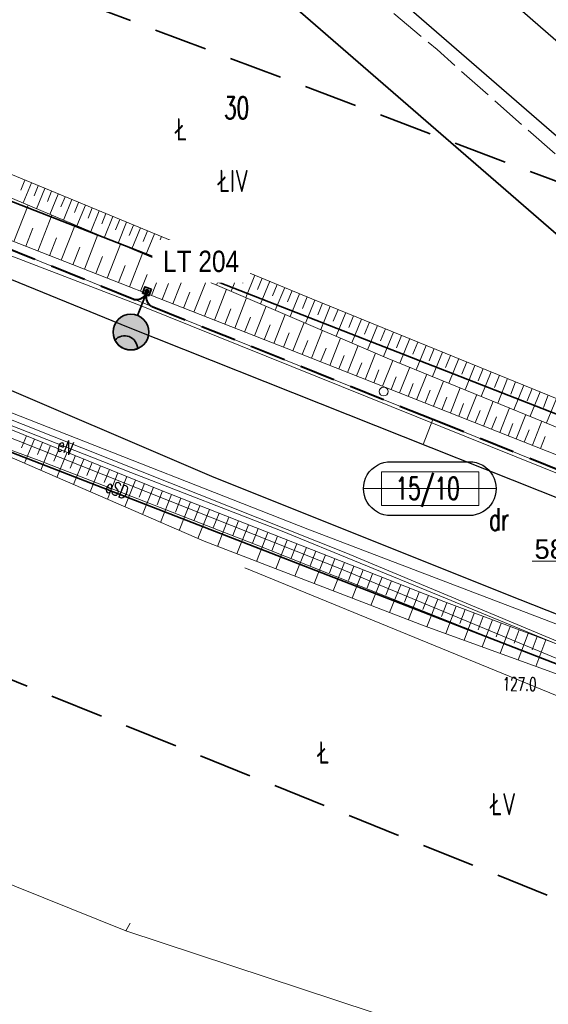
# Model space of a CAD drawing. Header units: metres. Extents: x 6496648 to 6497944, y 5962794 to 5963351.
# Tile 32 of 91: x 6497065 to 6497095, y 5963055 to 5963110. Entities that reach past the tile are written whole.
import ezdxf
from ezdxf import colors
from ezdxf.entities.mleader import LeaderData, LeaderLine
from ezdxf.math import Vec2, Vec3

# ---------------------------------------------------------------- set-up
doc = ezdxf.new("R2010")
doc.units = ezdxf.units.M
doc.header["$MEASUREMENT"] = 0
doc.linetypes.add('L_0_04', pattern=[1.5, 1, -0.5])
doc.linetypes.add('mz2.0_0.5', pattern=[2.5, 2, -0.5])
doc.layers.get('0').update_dxf_attribs({"color": 8, "linetype": 'CONTINUOUS', "lineweight": 13})
doc.layers.get('DEFPOINTS').update_dxf_attribs({"linetype": 'CONTINUOUS', "lineweight": 0})
for name, color, linetype, lineweight in [('000_INNE__NIEZYDENTYFIKOWANE_', 8, 'CONTINUOUS', 13), ('209_OPIS_KONTURU_KLASYFIKACYJNEGO', 8, 'CONTINUOUS', 13), ('210_OZNACZENIE_UzYTKU', 8, 'CONTINUOUS', 13), ('211_NR_DZIAlKI', 7, 'CONTINUOUS', 25), ('217_GRANICA_KONTURU_KLASYFIKCYJNEGO', 8, 'CONTINUOUS', 13), ('218_GRANICA_UzYTKU', 8, 'CONTINUOUS', 13), ('219_LINIA_GRANICY', 3, 'CONTINUOUS', 35), ('E_działki', 96, 'CONTINUOUS', 30), ('E_proj_opisy_ośw', 1, 'CONTINUOUS', 13), ('E_proj_opisy_ośw.', 7, 'CONTINUOUS', 13), ('E_proj_ośw_latarnia', 1, 'CONTINUOUS', 35), ('E_proj_ośw_linia_obw. 200', 1, 'L_0_04', 40), ('JEZDNIA__POWIERZCHNIA_', 8, 'CONTINUOUS', 25), ('OGRODZENIE_TRWAlE__LINIA_', 8, 'CONTINUOUS', 13), ('PRZEWoD_ELEKTROENERGETYCZNY__LINIA_', 1, 'CONTINUOUS', 13), ('PRZEWoD_ELEKTROENERGETYCZNY__LINIA__ATR1', 1, 'CONTINUOUS', 13), ('PRZEWoD_KANALIZACYJNY__LINIA_', 36, 'CONTINUOUS', 13), ('PRZEWoD_TELEKOMUNIKACYJNY__LINIA_', 30, 'CONTINUOUS', 13), ('PRZEWoD_WODOCIaGOWY__LINIA_', 5, 'CONTINUOUS', 13), ('przewód telekomunikacyjny - projektowany lub w budowie (linia) - ob. projektowany', 30, 'mz2.0_0.5', 13), ('PUNKT_WYSOKOsCIOWY_NATURALNY_ATR2', 8, 'CONTINUOUS', 13), ('SKARPA_NIEUMOCNIONA__POWIERZCHNIA_', 8, 'CONTINUOUS', 13), ('slup__punkt_', 8, 'CONTINUOUS', 13), ('ZAKRES', 190, 'L_0_04', 35)]:
    doc.layers.add(name, color=color, linetype=linetype, lineweight=lineweight)
doc.layers.add('E_pomocnicza', color=3, linetype='CONTINUOUS', lineweight=13, plot=False)
doc.styles.add('Andy', font='arial.ttf', dxfattribs={"height": 2})
doc.styles.add('Narrow', font='ARIALN.TTF', dxfattribs={"height": 2})
doc.styles.get("Standard").update_dxf_attribs({"font": 'simplex.shx'})

# ---------------------------------------------------------------- blocks, each defined once
blk = doc.blocks.new('A$C5E955987')
at = {"layer": 'E_proj_ośw_latarnia'}
h = blk.add_hatch(color=7, dxfattribs=at)
h.dxf.hatch_style = 1
h.paths.add_polyline_path([(3.223, 1.824, 1), (3.408, 1.892, 1)], flags=0)
h.paths.add_polyline_path([(3.2, 1.606), (3.567, 1.742), (3.431, 2.111), (3.064, 1.976)])
h.paths.add_polyline_path([(3.223, 1.824, -1), (3.408, 1.892, -1)], flags=16)
h.paths.add_polyline_path([(0.071, 1.38, -0.683546), (0.557, 0.106, 0.679532), (1.952, 1.355, 0.687575)])
h = blk.add_hatch(color=7, dxfattribs=at)
h.dxf.hatch_style = 1
h.paths.add_polyline_path([(3.223, 1.824, 1), (3.408, 1.892, 1)])
blk.add_hatch(color=256, dxfattribs=at).paths.add_polyline_path([(0.071, 1.38, 0.389707), (0.557, 0.106), (0.557, 0.106, 0.683546)])
at = {"layer": 'E_proj_ośw_latarnia', "flags": 128}
blk.add_lwpolyline([(3.132, 1.791), (1.952, 1.355)], dxfattribs=at)
at = {"layer": 'E_proj_ośw_latarnia'}
blk.add_lwpolyline([(3.567, 1.742), (3.2, 1.606), (3.064, 1.976), (3.431, 2.111)], close=True, dxfattribs=at)
blk.add_lwpolyline([(0.071, 1.38, 0.389707), (0.557, 0.106), (0.557, 0.106, 0.683546)], format="xyb", close=True, dxfattribs=at)
for centre, radius in [((1.007, 1.007), 1.007), ((3.315, 1.858), 0.0984)]:
    blk.add_circle(centre, radius, dxfattribs=at)
blk = doc.blocks.new('*U21')
at = {"linetype": 'Continuous', "flags": 128}
blk.add_lwpolyline([(0.393, -1.118, -1.023376), (0.393, 1.118), (3.637, 1.118, -1.000213), (3.637, -1.118)], format="xyb", close=True, dxfattribs=at)
at = {"layer": 'E_pomocnicza', "color": 7, "lineweight": 0, "flags": 128}
for points in [[(0, 0.696), (0, -0.696), (4.03, -0.696), (4.03, 0.696), (0, 0.696)], [(-0.734, 0), (4.755, 0)]]:
    blk.add_lwpolyline(points, dxfattribs=at)
blk = doc.blocks.new('_None')
blk = doc.blocks.new('_Oblique')
at = {"color": 0, "linetype": 'ByBlock', "lineweight": -2}
blk.add_line((-0.5, -0.5), (0.5, 0.5), dxfattribs=at)

msp = doc.modelspace()

# ---------------------------------------------------------------- linework, layer by layer
at = {"layer": '000_INNE__NIEZYDENTYFIKOWANE_', "flags": 128}
for points in [[(6497065.11, 5963101.02), (6497064.88, 5963100.46)], [(6497065.48, 5963100.87), (6497065.02, 5963099.74)], [(6497065.86, 5963100.71), (6497065.63, 5963100.15)], [(6497066.24, 5963100.56), (6497065.77, 5963099.42)], [(6497066.61, 5963100.4), (6497066.38, 5963099.83)], [(6497066.99, 5963100.24), (6497066.52, 5963099.1)], [(6497064.49, 5963097.57), (6497065.29, 5963099.62)], [(6497067.37, 5963100.09), (6497067.14, 5963099.52)], [(6497067.75, 5963099.93), (6497067.28, 5963098.78)], [(6497068.13, 5963099.77), (6497067.9, 5963099.2)], [(6497068.52, 5963099.61), (6497068.04, 5963098.46)], [(6497065.84, 5963097.04), (6497066.63, 5963099.06)], [(6497068.9, 5963099.46), (6497068.66, 5963098.88)], [(6497069.28, 5963099.3), (6497068.81, 5963098.14)], [(6497069.67, 5963099.14), (6497069.43, 5963098.56)], [(6497067.16, 5963096.53), (6497067.93, 5963098.51)], [(6497070.06, 5963098.98), (6497069.58, 5963097.82)], [(6497070.44, 5963098.82), (6497070.2, 5963098.23)], [(6497070.83, 5963098.66), (6497070.35, 5963097.49)], [(6497065.17, 5963097.31), (6497065.56, 5963098.32)], [(6497068.46, 5963096.02), (6497069.22, 5963097.96)], [(6497071.22, 5963098.5), (6497070.98, 5963097.91)], [(6497071.61, 5963098.34), (6497071.12, 5963097.16)], [(6497072, 5963098.17), (6497071.76, 5963097.58)], [(6497072.39, 5963098.01), (6497071.91, 5963096.83)], [(6497066.5, 5963096.78), (6497066.89, 5963097.78)], [(6497069.74, 5963095.52), (6497070.49, 5963097.43)], [(6497072.79, 5963097.85), (6497072.54, 5963097.26)], [(6497073.18, 5963097.69), (6497072.69, 5963096.5)], [(6497073.58, 5963097.52), (6497073.33, 5963096.93)], [(6497067.81, 5963096.27), (6497068.2, 5963097.25)], [(6497070.99, 5963095.03), (6497071.73, 5963096.91)], [(6497073.97, 5963097.36), (6497073.48, 5963096.16)], [(6497074.37, 5963097.19), (6497074.12, 5963096.59)], [(6497074.77, 5963097.03), (6497074.27, 5963095.82)], [(6497075.17, 5963096.86), (6497074.92, 5963096.26)], [(6497069.1, 5963095.77), (6497069.48, 5963096.73)], [(6497072.23, 5963094.54), (6497072.95, 5963096.39)], [(6497075.58, 5963096.7), (6497075.07, 5963095.48)], [(6497075.98, 5963096.53), (6497075.73, 5963095.92)], [(6497076.39, 5963096.36), (6497075.88, 5963095.13)], [(6497070.37, 5963095.27), (6497070.74, 5963096.22)], [(6497073.43, 5963094.07), (6497074.14, 5963095.88)], [(6497076.8, 5963096.19), (6497076.54, 5963095.58)], [(6497077.21, 5963096.02), (6497076.7, 5963094.78)], [(6497077.62, 5963095.85), (6497077.36, 5963095.23)], [(6497071.61, 5963094.78), (6497071.98, 5963095.72)], [(6497072.83, 5963094.31), (6497073.19, 5963095.22)], [(6497074.61, 5963093.61), (6497075.31, 5963095.38)], [(6497078.03, 5963095.68), (6497077.52, 5963094.43)], [(6497078.45, 5963095.51), (6497078.19, 5963094.88)], [(6497078.87, 5963095.34), (6497078.35, 5963094.08)], [(6497074.03, 5963093.84), (6497074.38, 5963094.73)], [(6497075.77, 5963093.16), (6497076.45, 5963094.89)], [(6497079.29, 5963095.16), (6497079.02, 5963094.53)], [(6497079.71, 5963094.99), (6497079.18, 5963093.72)], [(6497080.13, 5963094.82), (6497079.86, 5963094.18)], [(6497080.55, 5963094.64), (6497080.02, 5963093.36)], [(6497075.2, 5963093.38), (6497075.54, 5963094.26)], [(6497076.91, 5963092.71), (6497077.57, 5963094.41)], [(6497080.98, 5963094.46), (6497080.71, 5963093.82)], [(6497081.41, 5963094.29), (6497080.88, 5963092.99)], [(6497081.84, 5963094.11), (6497081.57, 5963093.46)], [(6497076.34, 5963092.93), (6497076.68, 5963093.79)], [(6497078.02, 5963092.28), (6497078.67, 5963093.94)], [(6497082.27, 5963093.94), (6497081.74, 5963092.63)], [(6497082.71, 5963093.76), (6497082.44, 5963093.1)], [(6497083.14, 5963093.58), (6497082.6, 5963092.26)], [(6497077.46, 5963092.49), (6497077.79, 5963093.33)], [(6497079.11, 5963091.85), (6497079.74, 5963093.48)], [(6497080.17, 5963091.43), (6497080.8, 5963093.03)], [(6497083.58, 5963093.4), (6497083.31, 5963092.74)], [(6497084.03, 5963093.22), (6497083.48, 5963091.88)], [(6497084.47, 5963093.04), (6497084.2, 5963092.37)], [(6497078.56, 5963092.06), (6497078.89, 5963092.89)], [(6497079.64, 5963091.64), (6497079.96, 5963092.45)], [(6497081.22, 5963091.02), (6497081.83, 5963092.59)], [(6497084.92, 5963092.86), (6497084.37, 5963091.5)], [(6497085.37, 5963092.67), (6497085.09, 5963091.99)], [(6497085.83, 5963092.49), (6497085.27, 5963091.12)], [(6497080.7, 5963091.23), (6497081.01, 5963092.02)], [(6497082.24, 5963090.62), (6497082.85, 5963092.15)], [(6497086.28, 5963092.3), (6497086, 5963091.61)], [(6497086.74, 5963092.12), (6497086.18, 5963090.74)], [(6497087.2, 5963091.93), (6497086.92, 5963091.24)], [(6497081.73, 5963090.82), (6497082.04, 5963091.59)], [(6497083.25, 5963090.22), (6497083.84, 5963091.73)], [(6497087.66, 5963091.74), (6497087.1, 5963090.37)], [(6497088.11, 5963091.56), (6497087.83, 5963090.87)], [(6497088.57, 5963091.37), (6497088.01, 5963090)], [(6497082.75, 5963090.42), (6497083.05, 5963091.18)], [(6497083.74, 5963090.03), (6497084.04, 5963090.77)], [(6497084.23, 5963089.83), (6497084.82, 5963091.31)], [(6497085.2, 5963089.45), (6497085.78, 5963090.9)], [(6497089.03, 5963091.18), (6497088.75, 5963090.5)], [(6497089.49, 5963091), (6497088.93, 5963089.62)], [(6497089.95, 5963090.81), (6497089.67, 5963090.12)], [(6497084.72, 5963089.64), (6497085.01, 5963090.37)], [(6497086.17, 5963089.07), (6497086.74, 5963090.51)], [(6497090.4, 5963090.62), (6497089.85, 5963089.25)], [(6497090.86, 5963090.44), (6497090.58, 5963089.75)], [(6497091.32, 5963090.25), (6497090.76, 5963088.88)], [(6497085.69, 5963089.26), (6497085.97, 5963089.98)], [(6497087.12, 5963088.69), (6497087.69, 5963090.13)], [(6497088.07, 5963088.32), (6497088.64, 5963089.74)], [(6497091.78, 5963090.06), (6497091.5, 5963089.38)], [(6497092.24, 5963089.88), (6497091.68, 5963088.5)], [(6497092.69, 5963089.69), (6497092.41, 5963089)], [(6497086.65, 5963088.88), (6497086.93, 5963089.6)], [(6497087.6, 5963088.51), (6497087.88, 5963089.22)], [(6497089.02, 5963087.95), (6497089.57, 5963089.36)], [(6497093.15, 5963089.5), (6497092.59, 5963088.13)], [(6497093.61, 5963089.32), (6497093.33, 5963088.63)], [(6497094.07, 5963089.13), (6497093.51, 5963087.76)], [(6497088.55, 5963088.13), (6497088.83, 5963088.84)], [(6497089.95, 5963087.58), (6497090.51, 5963088.98)], [(6497090.88, 5963087.21), (6497091.43, 5963088.6)], [(6497094.52, 5963088.95), (6497094.25, 5963088.26)], [(6497094.98, 5963088.76), (6497094.42, 5963087.39)], [(6497089.49, 5963087.76), (6497089.76, 5963088.47)], [(6497090.42, 5963087.39), (6497090.69, 5963088.09)], [(6497091.8, 5963086.85), (6497092.35, 5963088.23)], [(6497091.34, 5963087.03), (6497091.62, 5963087.72)], [(6497092.72, 5963086.49), (6497093.26, 5963087.86)], [(6497093.63, 5963086.13), (6497094.16, 5963087.49)], [(6497092.26, 5963086.67), (6497092.53, 5963087.36)], [(6497093.17, 5963086.31), (6497093.44, 5963086.99)], [(6497065.2, 5963086.66), (6497064.93, 5963085.98)], [(6497065.65, 5963086.48), (6497065.1, 5963085.12)], [(6497094.08, 5963085.95), (6497094.35, 5963086.63)], [(6497066.1, 5963086.29), (6497065.82, 5963085.61)], [(6497066.56, 5963086.11), (6497066, 5963084.73)], [(6497067.02, 5963085.92), (6497066.74, 5963085.23)], [(6497067.48, 5963085.74), (6497066.91, 5963084.33)], [(6497067.95, 5963085.55), (6497067.66, 5963084.84)], [(6497068.42, 5963085.36), (6497067.84, 5963083.93)], [(6497068.89, 5963085.16), (6497068.6, 5963084.44)], [(6497069.37, 5963084.97), (6497068.79, 5963083.52)], [(6497069.86, 5963084.78), (6497069.56, 5963084.04)], [(6497070.34, 5963084.58), (6497069.75, 5963083.1)], [(6497070.84, 5963084.38), (6497070.54, 5963083.63)], [(6497071.33, 5963084.18), (6497070.72, 5963082.67)], [(6497071.83, 5963083.98), (6497071.53, 5963083.22)], [(6497072.34, 5963083.77), (6497071.72, 5963082.24)], [(6497072.85, 5963083.57), (6497072.54, 5963082.79)], [(6497073.36, 5963083.37), (6497072.74, 5963081.8)], [(6497073.88, 5963083.16), (6497073.57, 5963082.37)], [(6497074.41, 5963082.95), (6497073.78, 5963081.35)], [(6497074.94, 5963082.74), (6497074.62, 5963081.93)], [(6497075.48, 5963082.53), (6497074.83, 5963080.89)], [(6497076.03, 5963082.32), (6497075.7, 5963081.49)], [(6497076.57, 5963082.1), (6497075.93, 5963080.45)], [(6497077.12, 5963081.89), (6497076.8, 5963081.06)], [(6497077.67, 5963081.67), (6497077.03, 5963080.03)], [(6497078.22, 5963081.45), (6497077.9, 5963080.64)], [(6497078.76, 5963081.24), (6497078.12, 5963079.61)], [(6497079.31, 5963081.03), (6497078.99, 5963080.21)], [(6497079.85, 5963080.81), (6497079.21, 5963079.19)], [(6497080.39, 5963080.6), (6497080.07, 5963079.79)], [(6497080.93, 5963080.39), (6497080.29, 5963078.78)], [(6497081.46, 5963080.18), (6497081.15, 5963079.37)], [(6497082, 5963079.97), (6497081.37, 5963078.37)], [(6497082.53, 5963079.76), (6497082.22, 5963078.96)], [(6497083.07, 5963079.55), (6497082.44, 5963077.96)], [(6497083.6, 5963079.34), (6497083.29, 5963078.54)], [(6497084.13, 5963079.13), (6497083.5, 5963077.55)], [(6497084.65, 5963078.92), (6497084.34, 5963078.13)], [(6497085.18, 5963078.72), (6497084.56, 5963077.14)], [(6497085.71, 5963078.51), (6497085.4, 5963077.72)], [(6497086.23, 5963078.3), (6497085.61, 5963076.74)], [(6497086.75, 5963078.1), (6497086.44, 5963077.32)], [(6497087.27, 5963077.89), (6497086.66, 5963076.34)], [(6497087.79, 5963077.69), (6497087.48, 5963076.91)], [(6497088.31, 5963077.48), (6497087.7, 5963075.94)], [(6497088.82, 5963077.29), (6497088.53, 5963076.51)], [(6497089.34, 5963077.09), (6497088.76, 5963075.56)], [(6497089.85, 5963076.9), (6497089.56, 5963076.13)], [(6497090.36, 5963076.71), (6497089.79, 5963075.18)], [(6497090.87, 5963076.52), (6497090.59, 5963075.76)], [(6497091.38, 5963076.33), (6497090.81, 5963074.81)], [(6497091.88, 5963076.14), (6497091.6, 5963075.38)], [(6497092.39, 5963075.95), (6497091.82, 5963074.44)], [(6497092.89, 5963075.76), (6497092.61, 5963075.01)], [(6497093.39, 5963075.57), (6497092.83, 5963074.08)], [(6497093.89, 5963075.39), (6497093.61, 5963074.64)], [(6497094.39, 5963075.2), (6497093.83, 5963073.71)]]:
    msp.add_lwpolyline(points, dxfattribs=at)
at = {"layer": '217_GRANICA_KONTURU_KLASYFIKCYJNEGO', "flags": 128}
for points in [[(6497116.21, 5963079.61), (6497063.85, 5963124.99)], [(6497049.44, 5963105.64), (6497116.21, 5963079.61)], [(6497114.13, 5963066.43), (6497041.24, 5963094.69)]]:
    msp.add_lwpolyline(points, dxfattribs=at)
at = {"layer": '218_GRANICA_UzYTKU', "flags": 128}
for points in [[(6497116.21, 5963079.61), (6497063.85, 5963124.99)], [(6497049.44, 5963105.64), (6497116.21, 5963079.61)], [(6497114.13, 5963066.43), (6497041.24, 5963094.69)]]:
    msp.add_lwpolyline(points, dxfattribs=at)
at = {"layer": '219_LINIA_GRANICY', "flags": 128}
for points in [[(6497116.21, 5963079.61), (6497063.85, 5963124.99)], [(6497116.21, 5963079.61), (6497049.44, 5963105.64)], [(6497114.13, 5963066.43), (6497041.24, 5963094.69)]]:
    msp.add_lwpolyline(points, dxfattribs=at)
at = {"layer": 'DEFPOINTS', "linetype": 'Continuous'}
for points in [[(6497313.974, 5963063.795), (6497264.99, 5963053.548), (6497264.903, 5963053.964), (6497264.946, 5963053.756), (6497214.968, 5963052.274), (6497215.035, 5963053.295), (6497214.968, 5963052.274), (6497165.514, 5963059.642), (6497165.697, 5963060.518), (6497165.514, 5963059.642), (6497118.031, 5963075.305), (6497118.262, 5963075.735), (6497118.031, 5963075.305), (6497071.639, 5963093.954), (6497071.9, 5963094.537), (6497071.639, 5963093.954), (6497024.971, 5963111.9)], [(6497292.628, 5963058.63), (6497281.118, 5963056.345), (6497266.585, 5963053.942), (6497249.583, 5963052.553), (6497239.69, 5963051.969), (6497230.126, 5963051.72), (6497199.044, 5963053.85), (6497178.292, 5963057.041), (6497162.342, 5963060.811), (6497143.722, 5963066.577), (6497131.977, 5963070.387), (6497119.428, 5963074.981), (6497088.043, 5963087.571), (6497060.045, 5963098.826)], [(6497087.493, 5963086.176), (6497088.043, 5963087.571)], [(6497313.82, 5963064.178), (6497266.736, 5963047.355), (6497266.539, 5963047.9), (6497266.736, 5963047.355), (6497217.752, 5963037.108), (6497217.665, 5963037.525), (6497217.709, 5963037.317), (6497167.731, 5963035.835), (6497167.797, 5963036.855), (6497167.731, 5963035.835), (6497118.276, 5963043.202), (6497118.46, 5963044.078), (6497118.276, 5963043.202), (6497070.793, 5963058.866), (6497071.024, 5963059.296), (6497070.793, 5963058.866), (6497024.401, 5963077.514)]]:
    msp.add_lwpolyline(points, dxfattribs=at)
at = {"layer": 'E_proj_ośw_linia_obw. 200', "ltscale": 2}
msp.add_lwpolyline([(6497178.292, 5963057.041), (6497166.158, 5963059.909, -0.454455), (6497165.756, 5963060.719, -0.402721), (6497165.082, 5963060.164), (6497162.342, 5963060.811), (6497150.8, 5963063.343), (6497136.783, 5963067.74), (6497119.153, 5963074.283, -0.458005), (6497118.39, 5963076.146, -0.363483), (6497117.614, 5963075.706), (6497088.043, 5963087.571), (6497072.228, 5963093.928, -0.356557), (6497071.974, 5963094.78, -0.396812), (6497071.239, 5963094.326), (6497060.045, 5963098.826)], format="xyb", dxfattribs=at)
at = {"layer": 'JEZDNIA__POWIERZCHNIA_', "flags": 128}
for points in [[(6497070.71, 5963129.98), (6497108.5, 5963097.09), (6497122.91, 5963084.25), (6497129.28, 5963078.13), (6497131.58, 5963068.94), (6497119.19, 5963073.46), (6497119.93, 5963075.45), (6497120.48, 5963076.91), (6497120.86, 5963077.93), (6497121.18, 5963078.8), (6497120.53, 5963080.73), (6497105.66, 5963094.24), (6497067.87, 5963127)], [(6497048.07, 5963102.09), (6497070.92, 5963092.77), (6497095.6, 5963082.95), (6497119.19, 5963073.46), (6497131.58, 5963068.94), (6497141.08, 5963065.86), (6497145.57, 5963064.4), (6497156.55, 5963061.01), (6497162.05, 5963059.34), (6497178, 5963055.57), (6497193.41, 5963053.28), (6497198.87, 5963052.36), (6497206.8, 5963051.76), (6497226.49, 5963050.49), (6497230.12, 5963050.22), (6497239.75, 5963050.47), (6497249.72, 5963051.06), (6497266.74, 5963052.45), (6497276.78, 5963054.1), (6497286, 5963055.64), (6497291.06, 5963056.7)], [(6497307.6, 5963054.69), (6497289.33, 5963050.32), (6497270.38, 5963046.97), (6497250.99, 5963045.15), (6497245.86, 5963044.71), (6497237.57, 5963044.4), (6497215.35, 5963045.11), (6497200.71, 5963045.93), (6497198.88, 5963046.11), (6497193.66, 5963047.24), (6497188.36, 5963047.84), (6497177.41, 5963049.74), (6497166.43, 5963052.2), (6497149.52, 5963057.11), (6497145.48, 5963058.34), (6497137.02, 5963060.88), (6497131.49, 5963062.52), (6497115.75, 5963068.44), (6497092.95, 5963077.46), (6497075.74, 5963084.32), (6497062.13, 5963090.14)]]:
    msp.add_lwpolyline(points, dxfattribs=at)
at = {"layer": 'OGRODZENIE_TRWAlE__LINIA_', "flags": 128}
msp.add_lwpolyline([(6497115.59, 5963063.64), (6497077.48, 5963079.24)], dxfattribs=at)
at = {"layer": 'PRZEWoD_ELEKTROENERGETYCZNY__LINIA_', "flags": 128}
for points in [[(6497039.42, 5963095.65), (6497039.62, 5963096.12), (6497041.59, 5963095.34), (6497055.29, 5963089.92), (6497056.14, 5963090.45), (6497063.18, 5963087.69), (6497071.07, 5963084.61), (6497079.47, 5963081.34), (6497088.42, 5963077.68), (6497096.88, 5963074.19), (6497111.72, 5963068.19), (6497115.18, 5963076.62), (6497116.11, 5963079.75)], [(6497058.85, 5963087.86), (6497065.91, 5963085.27), (6497078.25, 5963080.48), (6497094.04, 5963074.21), (6497106.1, 5963069.4), (6497120.41, 5963063.7), (6497131.49, 5963059.13), (6497139.83, 5963056.81), (6497143.86, 5963055.29), (6497145.43, 5963054.87)]]:
    msp.add_lwpolyline(points, dxfattribs=at)
at = {"layer": 'PRZEWoD_KANALIZACYJNY__LINIA_', "flags": 128}
msp.add_lwpolyline([(6497242.89, 5962995.59), (6497237.06, 5962995.11), (6497229.8, 5962996.03), (6497222.52, 5962998.61), (6497217.69, 5963002.2), (6497193.53, 5963022.93), (6497176.51, 5963037.58), (6497165.86, 5963045.88), (6497161.57, 5963050.12), (6497161.07, 5963050.78), (6497141.9, 5963057.15), (6497127.09, 5963061.96), (6497115.01, 5963065.87), (6497082.81, 5963079.21), (6497039.28, 5963096.48)], dxfattribs=at)
at = {"layer": 'PRZEWoD_TELEKOMUNIKACYJNY__LINIA_', "flags": 128}
msp.add_lwpolyline([(6496774.9, 5963201.17), (6496800.16, 5963191.52), (6496821.21, 5963183.45), (6496844.18, 5963174.49), (6496883.32, 5963159.12), (6496886.75, 5963159.1), (6496905.28, 5963150.99), (6497034.08, 5963099.85), (6497081.01, 5963081.42), (6497114.42, 5963068.68), (6497140.82, 5963058.78), (6497145.99, 5963055.02), (6497153.66, 5963050.85), (6497172.46, 5963043.32), (6497202.19, 5963037.61), (6497238.33, 5963036.41), (6497238.76, 5963032.02), (6497245.27, 5963032.35), (6497261.71, 5963034.62), (6497300.12, 5963040.13)], dxfattribs=at)
at = {"layer": 'PRZEWoD_WODOCIaGOWY__LINIA_', "flags": 128}
msp.add_lwpolyline([(6497030.39, 5963101.05), (6497083.14, 5963080.09), (6497115.25, 5963066.66), (6497127.21, 5963062.69), (6497142.2, 5963057.92), (6497161.35, 5963051.48), (6497162.19, 5963050.87), (6497166.75, 5963046.04), (6497177.38, 5963038.11), (6497194.48, 5963023.68), (6497218.23, 5963002.93), (6497223.04, 5962999.58), (6497230.06, 5962996.85), (6497237.06, 5962996.03), (6497244.36, 5962996.55)], dxfattribs=at)
at = {"layer": 'SKARPA_NIEUMOCNIONA__POWIERZCHNIA_', "flags": 128}
for points in [[(6497049.38, 5963103.55), (6497050.56, 5963105.73), (6497056.77, 5963103.22), (6497072.43, 5963096.61), (6497085.47, 5963091.03), (6497097.24, 5963086.24), (6497114.4, 5963079.28), (6497120.48, 5963076.91), (6497119.93, 5963075.45), (6497114.8, 5963077.69), (6497101.49, 5963083.03), (6497079.8, 5963091.58), (6497062.93, 5963098.18)], [(6497072.43, 5963096.61), (6497056.77, 5963103.22)], [(6497063.08, 5963101.86), (6497081.23, 5963094.36)], [(6497085.47, 5963091.03), (6497072.43, 5963096.61)], [(6497081.23, 5963094.36), (6497102.1, 5963085.86)], [(6497097.24, 5963086.24), (6497085.47, 5963091.03)], [(6497060.84, 5963088.42), (6497072.74, 5963083.61), (6497088.65, 5963077.35), (6497098.77, 5963073.56), (6497112.53, 5963068.23), (6497124.77, 5963063.33), (6497132.37, 5963060.24), (6497143.86, 5963056.87), (6497145.46, 5963056.55), (6497146.95, 5963056.05), (6497154.85, 5963053.74), (6497162.62, 5963051.26)], [(6497162.27, 5963049.72), (6497156.8, 5963051.44), (6497145.43, 5963054.87), (6497143.46, 5963055.44), (6497131.44, 5963058.8), (6497120.01, 5963063.81), (6497116.74, 5963065.08), (6497105.68, 5963069.29), (6497094.92, 5963073.32), (6497087.54, 5963076), (6497075.18, 5963080.74), (6497061.96, 5963086.48)]]:
    msp.add_lwpolyline(points, dxfattribs=at)
at = {"layer": 'slup__punkt_'}
msp.add_circle((6497085.27, 5963089.15), 0.25, dxfattribs=at)
at = {"layer": 'ZAKRES', "ltscale": 3, "flags": 128}
msp.add_lwpolyline([(6497692.5, 5963219.5), (6497716, 5963186.5), (6497672.2, 5963172.1), (6497502, 5963111.8), (6497349, 5963052), (6497312.6, 5963038.4), (6497228.6, 5963030.4), (6497133.5, 5963045.2), (6496948.4, 5963119.5), (6496936.6, 5963083.2), (6496927.9, 5963075.7), (6496873, 5963095.9), (6496849.7, 5963104.2), (6496824.8, 5963105.1), (6496784.8, 5963107.4), (6496786.6, 5963174.3), (6496788.5, 5963184), (6496695.2, 5963217.9), (6496711.8, 5963253.1), (6496961, 5963151.5), (6497143.1, 5963082.8), (6497228.1, 5963066.8), (6497302.3, 5963072), (6497492.1, 5963142.6)], close=True, dxfattribs=at)

# ---------------------------------------------------------------- block references
at = {"layer": 'E_działki', "xscale": 1.353559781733, "yscale": 1.353559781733, "zscale": 1.353559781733}
msp.add_blockref('*U21', (6497085.16, 5963083.696), dxfattribs=at)
at = {"layer": 'E_proj_ośw_latarnia', "rotation": 48.263257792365}
msp.add_blockref('A$C5E955987', (6497071.153, 5963091.069), dxfattribs=at)

# ---------------------------------------------------------------- texts
at = {"layer": '209_OPIS_KONTURU_KLASYFIKACYJNEGO', "width": 0.66}
for s, p in [('ŁIV', (6497076, 5963100.35)), ('ŁV', (6497091.3, 5963065.35))]:
    msp.add_text(s, height=1.25, dxfattribs=at).set_placement(p)
at = {"layer": '210_OZNACZENIE_UzYTKU', "width": 0.66}
for s, p in [('Ł', (6497073.6, 5963103.25)), ('dr', (6497091.2, 5963081.35)), ('Ł', (6497081.6, 5963068.25))]:
    msp.add_text(s, height=1.25, dxfattribs=at).set_placement(p)
at = {"layer": '211_NR_DZIAlKI', "width": 0.66}
for s, p in [('30', (6497076.3, 5963104.46)), ('15/10', (6497085.94, 5963083.09))]:
    msp.add_text(s, height=1.25, dxfattribs=at).set_placement(p)
at = {"layer": 'PRZEWoD_ELEKTROENERGETYCZNY__LINIA__ATR1', "width": 0.66}
for s, p in [('eN', (6497066.86, 5963085.87)), ('eSD', (6497069.57, 5963083.54))]:
    msp.add_text(s, height=0.75, rotation=338.7, dxfattribs=at).set_placement(p)
at = {"layer": 'PUNKT_WYSOKOsCIOWY_NATURALNY_ATR2', "width": 0.66}
msp.add_text('127.0', height=0.75, rotation=359.2, dxfattribs=at).set_placement((6497091.95, 5963072.36))

# ---------------------------------------------------------------- next in the draw order: leaders
at = {"layer": 'E_proj_opisy_ośw', "lineweight": 13}
ml = msp.add_multileader_mtext('Standard', dxfattribs=at)
ml.set_content('{\\H1.1x;58/52m} ', color=256, style='Andy')
ml.set_leader_properties(color=256, linetype='CONTINUOUS', lineweight=-1)
ml.set_arrow_properties(name='OBLIQUE')
ml.build(insert=Vec2(0, 0))
ml.multileader.update_dxf_attribs({"has_dogleg": 0, "text_left_attachment_type": 6, "text_right_attachment_type": 6, "dogleg_length": 0.36, "arrow_head_size": 0.75})
ctx = ml.context
ctx.base_point, ctx.char_height, ctx.arrow_head_size, ctx.landing_gap_size, ctx.plane_origin = Vec3(6497093.53, 5963079.632), 1, 0.75, 0.3, Vec3(6497123.96, 5963063.796)
ctx.left_attachment, ctx.right_attachment, ctx.text_align_type = 6, 6, 1
notes = []
notes.append((ctx, [(0, (1, 1, 0), (6497099.452, 5963079.632), (-1, 0), 0.36, [(0, [(6497100.745, 5963082.49)], 0, [])])]))
ctx.mtext.insert, ctx.mtext.alignment, ctx.mtext.line_spacing_factor, ctx.mtext.line_spacing_style = Vec3(6497096.311, 5963080.852), 2, 0.9, 2
ctx.mtext.has_bg_fill, ctx.mtext.bg_color, ctx.mtext.bg_scale_factor, ctx.mtext.bg_transparency, ctx.mtext.use_window_bg_color = 1, -1073741824, 1.2, 0, 1
at = {"layer": 'E_proj_opisy_ośw.', "color": 10}
ml = msp.add_multileader_mtext('Standard', dxfattribs=at)
ml.set_content('\\A1;LT 204', color=10, style='Narrow')
ml.set_leader_properties(color=256)
ml.set_arrow_properties(name='NONE')
ml.build(insert=Vec2(0, 0))
ml.multileader.update_dxf_attribs({"leader_type": 0, "has_dogleg": 0, "has_text_frame": 1, "text_left_attachment_type": 3, "dogleg_length": 0.36, "arrow_head_size": 0, "scale": 0.7})
ctx = ml.context
ctx.base_point, ctx.scale, ctx.char_height, ctx.arrow_head_size, ctx.landing_gap_size, ctx.plane_origin = Vec3(6497072.454, 5963096.446), 0.7, 1.2, 0, 0.42, Vec3(6497922.653, 5962993.216)
ctx.left_attachment = 3
ctx.mtext.insert, ctx.mtext.line_spacing_factor, ctx.mtext.flow_direction = Vec3(6497072.874, 5963097.061), 0.266667, 5
ctx.mtext.has_bg_fill, ctx.mtext.bg_color, ctx.mtext.bg_scale_factor, ctx.mtext.bg_transparency, ctx.mtext.use_window_bg_color = 1, -1073741824, 1.5, 0, 1
for ctx, leaders in notes:
    for number, flags, end, landing, length, lines in leaders:
        leader = LeaderData()
        leader.index, (leader.has_last_leader_line, leader.has_dogleg_vector, leader.attachment_direction) = number, flags
        leader.last_leader_point, leader.dogleg_vector, leader.dogleg_length = Vec3(end), Vec3(landing), length
        for number, points, colour, breaks in lines:
            line = LeaderLine()
            line.index, line.vertices, line.color, line.breaks = number, Vec3.list(points), colors.encode_raw_color(colour), breaks
            leader.lines.append(line)
        ctx.leaders.append(leader)

# ---------------------------------------------------------------- next in the draw order: linework, layer by layer
at = {"layer": 'przewód telekomunikacyjny - projektowany lub w budowie (linia) - ob. projektowany', "color": 30, "linetype": 'mz2.0_0.5', "lineweight": 18, "flags": 128}
msp.add_lwpolyline([(6497026.06, 5963159.66), (6497031.08, 5963155.34), (6497044.7, 5963143.61), (6497047.59, 5963141.27), (6497055.29, 5963135.02), (6497060.69, 5963130.63), (6497071.24, 5963122.57), (6497088.27, 5963108.35), (6497116.04, 5963083.84), (6497119.95, 5963080.51), (6497120.36, 5963079.24), (6497130.74, 5963077.98), (6497137.44, 5963072.06), (6497136.44, 5963068.32), (6497152.26, 5963063.38), (6497162.31, 5963060.31), (6497167.99, 5963058.98)], dxfattribs=at)

doc.saveas('drawing.dxf')
